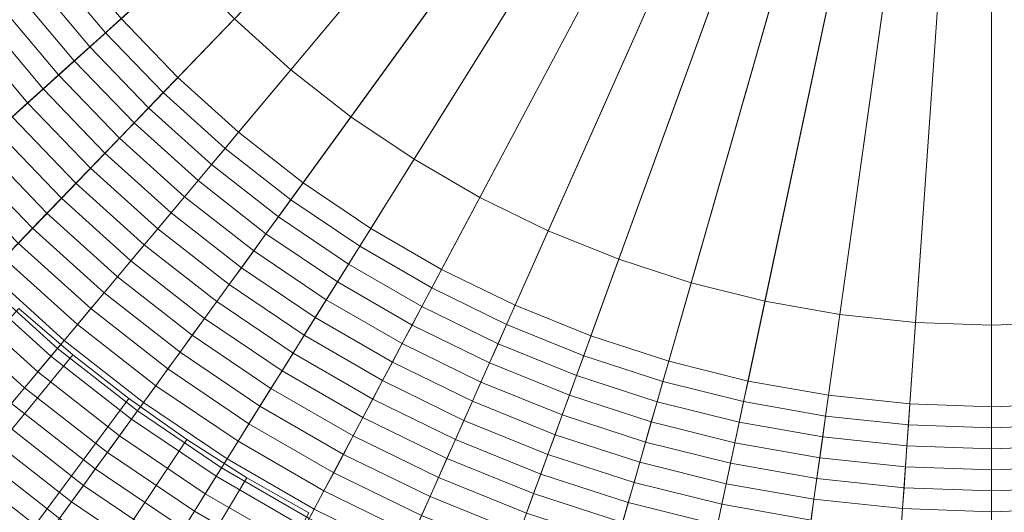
# Model space of a CAD drawing. Header units: centimetres. Extents: x -21.9 to 23.1, y -23 to 22.
# Tile 55 of 192: x -6.1 to 0.7, y -9.3 to -5.9. Entities that reach past the tile are written whole.
import ezdxf

# ---------------------------------------------------------------- set-up
doc = ezdxf.new("R2010")
doc.units = ezdxf.units.CM
doc.header["$LTSCALE"] = 2.54
doc.layers.add('Lucido design-1', color=7, linetype='Continuous')

# ---------------------------------------------------------------- blocks, each defined once
blk = doc.blocks.new('Gruppo-2-1')
at = {"color": 5, "linetype": 'Continuous', "lineweight": 9}
for points in [[(-1.1626, -2.3174, -948.7081), (-1.0323, -2.4347, -948.7081), (-4.2381, -6.2553, -948.7081), (-4.6272, -5.905, -948.7081)], [(-1.0323, -2.4347, -948.7081), (-0.8941, -2.5427, -948.7081), (-3.8256, -6.5776, -948.7081), (-4.2381, -6.2553, -948.7081)], [(-0.8941, -2.5427, -948.7081), (-0.7487, -2.6407, -948.7081), (-3.3916, -6.8704, -948.7081), (-3.8256, -6.5776, -948.7081)], [(-5.4074, -5.9036, -935.9022), (-5.0166, -6.3083, -935.9022), (-1.5703, -2.7396, -936.1081), (-1.7206, -2.5839, -936.1081)], [(-0.7487, -2.6407, -948.7081), (-0.5968, -2.7284, -948.7081), (-2.9383, -7.1321, -948.7081), (-3.3916, -6.8704, -948.7081)], [(-5.0166, -6.3083, -935.9022), (-4.5985, -6.6848, -935.9022), (-1.4095, -2.8843, -936.1081), (-1.5703, -2.7396, -936.1081)], [(-0.5968, -2.7284, -948.7081), (-0.4392, -2.8053, -948.7081), (-2.4678, -7.3616, -948.7081), (-2.9383, -7.1321, -948.7081)], [(-0.4392, -2.8053, -948.7081), (-0.2766, -2.871, -948.7081), (-1.9824, -7.5577, -948.7081), (-2.4678, -7.3616, -948.7081)], [(-4.5985, -6.6848, -935.9022), (-4.1551, -7.0312, -935.9022), (-1.2391, -3.0175, -936.1081), (-1.4095, -2.8843, -936.1081)], [(-0.2766, -2.871, -948.7081), (-0.1098, -2.9252, -948.7081), (-1.4845, -7.7195, -948.7081), (-1.9824, -7.5577, -948.7081)], [(-0.1098, -2.9252, -948.7081), (0.0604, -2.9676, -948.7081), (-0.9766, -7.8461, -948.7081), (-1.4845, -7.7195, -948.7081)], [(0.0604, -2.9676, -948.7081), (0.2331, -2.9981, -948.7081), (-0.461, -7.937, -948.7081), (-0.9766, -7.8461, -948.7081)], [(-4.1551, -7.0312, -935.9022), (-3.6887, -7.3458, -935.9022), (-1.0597, -3.1385, -936.1081), (-1.2391, -3.0175, -936.1081)], [(0.2331, -2.9981, -948.7081), (0.4075, -3.0164, -948.7081), (0.0596, -7.9917, -948.7081), (-0.461, -7.937, -948.7081)], [(0.4075, -3.0164, -948.7081), (0.5828, -3.0225, -948.7081), (0.5828, -8.01, -948.7081), (0.0596, -7.9917, -948.7081)], [(0.5828, -3.0225, -948.7081), (0.758, -3.0164, -948.7081), (1.1059, -7.9917, -948.7081), (0.5828, -8.01, -948.7081)], [(0.5828, -3.0225, -948.7081), (0.5828, -8.01, -948.7081), (0.5828, -8.01, -948.7081)], [(-3.6887, -7.3458, -935.9022), (-3.2015, -7.6271, -935.9022), (-0.8723, -3.2467, -936.1081), (-1.0597, -3.1385, -936.1081)], [(-3.2015, -7.6271, -935.9022), (-2.6958, -7.8737, -935.9022), (-0.6779, -3.3415, -936.1081), (-0.8723, -3.2467, -936.1081)], [(-2.6958, -7.8737, -935.9022), (-2.1741, -8.0845, -935.9022), (-0.4773, -3.4225, -936.1081), (-0.6779, -3.3415, -936.1081)], [(-2.1741, -8.0845, -935.9022), (-1.639, -8.2583, -935.9022), (-0.2716, -3.4894, -936.1081), (-0.4773, -3.4225, -936.1081)], [(-1.639, -8.2583, -935.9022), (-1.0931, -8.3945, -935.9022), (-0.0617, -3.5417, -936.1081), (-0.2716, -3.4894, -936.1081)], [(-1.0931, -8.3945, -935.9022), (-0.5391, -8.4922, -935.9022), (0.1514, -3.5793, -936.1081), (-0.0617, -3.5417, -936.1081)], [(-0.5391, -8.4922, -935.9022), (0.0205, -8.551, -935.9022), (0.3666, -3.6019, -936.1081), (0.1514, -3.5793, -936.1081)], [(0.0205, -8.551, -935.9022), (0.5828, -8.5706, -935.9022), (0.5828, -3.6095, -936.1081), (0.3666, -3.6019, -936.1081)], [(0.5828, -8.5706, -935.9022), (1.145, -8.551, -935.9022), (0.799, -3.6019, -936.1081), (0.5828, -3.6095, -936.1081)], [(0.5828, -8.5706, -935.9022), (0.5828, -3.6095, -936.1081), (0.5828, -3.6095, -936.1081)], [(-5.9124, -4.26, -950.2271), (-5.635, -4.7039, -950.2271), (-7.7076, -6.1019, -950.2271), (-8.0775, -5.51, -950.2271)], [(-5.635, -4.7039, -950.2271), (-5.3273, -5.1275, -950.2271), (-7.2973, -6.6666, -950.2271), (-7.7076, -6.1019, -950.2271)], [(-5.3273, -5.1275, -950.2271), (-4.9908, -5.5285, -950.2271), (-6.8487, -7.2013, -950.2271), (-7.2973, -6.6666, -950.2271)], [(-5.8831, -5.5617, -935.8924), (-5.5149, -6.0004, -935.8924), (-5.4074, -5.9036, -935.9022), (-5.7691, -5.4726, -935.9022)], [(-4.9908, -5.5285, -950.2271), (-4.6272, -5.905, -950.2271), (-6.3638, -7.7034, -950.2271), (-6.8487, -7.2013, -950.2271)], [(-5.997, -5.6507, -935.881), (-5.6224, -6.0971, -935.881), (-5.5149, -6.0004, -935.8924), (-5.8831, -5.5617, -935.8924)], [(-6.1108, -5.7396, -935.8681), (-5.7297, -6.1938, -935.8681), (-5.6224, -6.0971, -935.881), (-5.997, -5.6507, -935.881)], [(-6.2245, -5.8284, -935.8535), (-5.8369, -6.2903, -935.8535), (-5.7297, -6.1938, -935.8681), (-6.1108, -5.7396, -935.8681)], [(-6.3381, -5.9172, -935.8374), (-5.944, -6.3868, -935.8374), (-5.8369, -6.2903, -935.8535), (-6.2245, -5.8284, -935.8535)], [(-6.4515, -6.0058, -935.8197), (-6.051, -6.4831, -935.8197), (-5.944, -6.3868, -935.8374), (-6.3381, -5.9172, -935.8374)], [(-4.6272, -5.905, -950.2271), (-4.2381, -6.2553, -950.2271), (-5.8451, -8.1704, -950.2271), (-6.3638, -7.7034, -950.2271)], [(-5.5149, -6.0004, -935.8924), (-5.1171, -6.4124, -935.8924), (-5.0166, -6.3083, -935.9022), (-5.4074, -5.9036, -935.9022)], [(-4.6272, -5.905, -948.7081), (-4.2381, -6.2553, -948.7081), (-4.2381, -6.2553, -950.2271), (-4.6272, -5.905, -950.2271)], [(-6.5648, -6.0943, -935.8003), (-6.1578, -6.5792, -935.8003), (-6.051, -6.4831, -935.8197), (-6.4515, -6.0058, -935.8197)], [(-5.6224, -6.0971, -935.881), (-5.2175, -6.5164, -935.881), (-5.1171, -6.4124, -935.8924), (-5.5149, -6.0004, -935.8924)], [(-5.7297, -6.1938, -935.8681), (-5.3179, -6.6203, -935.8681), (-5.2175, -6.5164, -935.881), (-5.6224, -6.0971, -935.881)], [(-5.8369, -6.2903, -935.8535), (-5.4181, -6.7241, -935.8535), (-5.3179, -6.6203, -935.8681), (-5.7297, -6.1938, -935.8681)], [(-5.944, -6.3868, -935.8374), (-5.5182, -6.8277, -935.8374), (-5.4181, -6.7241, -935.8535), (-5.8369, -6.2903, -935.8535)], [(-4.2381, -6.2553, -950.2271), (-3.8256, -6.5776, -950.2271), (-5.2951, -8.6002, -950.2271), (-5.8451, -8.1704, -950.2271)], [(-4.2381, -6.2553, -948.7081), (-3.8256, -6.5776, -948.7081), (-3.8256, -6.5776, -950.2271), (-4.2381, -6.2553, -950.2271)], [(-5.1171, -6.4124, -935.8924), (-4.6915, -6.7956, -935.8924), (-4.5985, -6.6848, -935.9022), (-5.0166, -6.3083, -935.9022)], [(-6.051, -6.4831, -935.8197), (-5.6182, -6.9313, -935.8197), (-5.5182, -6.8277, -935.8374), (-5.944, -6.3868, -935.8374)], [(-5.2175, -6.5164, -935.881), (-4.7844, -6.9064, -935.881), (-4.6915, -6.7956, -935.8924), (-5.1171, -6.4124, -935.8924)], [(-6.1578, -6.5792, -935.8003), (-5.718, -7.0346, -935.8003), (-5.6182, -6.9313, -935.8197), (-6.051, -6.4831, -935.8197)], [(-5.3179, -6.6203, -935.8681), (-4.8773, -7.017, -935.8681), (-4.7844, -6.9064, -935.881), (-5.2175, -6.5164, -935.881)], [(-6.2644, -6.6753, -935.7794), (-5.8177, -7.1379, -935.7794), (-5.718, -7.0346, -935.8003), (-6.1578, -6.5792, -935.8003)], [(-5.4181, -6.7241, -935.8535), (-4.97, -7.1275, -935.8535), (-4.8773, -7.017, -935.8681), (-5.3179, -6.6203, -935.8681)], [(-3.8256, -6.5776, -950.2271), (-3.3916, -6.8704, -950.2271), (-4.7164, -8.9905, -950.2271), (-5.2951, -8.6002, -950.2271)], [(-3.8256, -6.5776, -948.7081), (-3.3916, -6.8704, -948.7081), (-3.3916, -6.8704, -950.2271), (-3.8256, -6.5776, -950.2271)], [(-6.3709, -6.7711, -935.7569), (-5.9172, -7.2409, -935.7569), (-5.8177, -7.1379, -935.7794), (-6.2644, -6.6753, -935.7794)], [(-4.6915, -6.7956, -935.8924), (-4.2402, -7.1482, -935.8924), (-4.1551, -7.0312, -935.9022), (-4.5985, -6.6848, -935.9022)], [(-6.4772, -6.8668, -935.7328), (-6.0166, -7.3438, -935.7328), (-5.9172, -7.2409, -935.7569), (-6.3709, -6.7711, -935.7569)], [(-5.5182, -6.8277, -935.8374), (-5.0626, -7.2379, -935.8374), (-4.97, -7.1275, -935.8535), (-5.4181, -6.7241, -935.8535)], [(-5.6182, -6.9313, -935.8197), (-5.1552, -7.3482, -935.8197), (-5.0626, -7.2379, -935.8374), (-5.5182, -6.8277, -935.8374)], [(-4.7844, -6.9064, -935.881), (-4.3252, -7.2652, -935.881), (-4.2402, -7.1482, -935.8924), (-4.6915, -6.7956, -935.8924)], [(-6.5832, -6.9623, -935.7072), (-6.1157, -7.4465, -935.7072), (-6.0166, -7.3438, -935.7328), (-6.4772, -6.8668, -935.7328)], [(-4.8773, -7.017, -935.8681), (-4.4101, -7.382, -935.8681), (-4.3252, -7.2652, -935.881), (-4.7844, -6.9064, -935.881)], [(-3.3916, -6.8704, -950.2271), (-2.9383, -7.1321, -950.2271), (-4.112, -9.3395, -950.2271), (-4.7164, -8.9905, -950.2271)], [(-3.3916, -6.8704, -948.7081), (-2.9383, -7.1321, -948.7081), (-2.9383, -7.1321, -950.2271), (-3.3916, -6.8704, -950.2271)], [(-5.718, -7.0346, -935.8003), (-5.2475, -7.4583, -935.8003), (-5.1552, -7.3482, -935.8197), (-5.6182, -6.9313, -935.8197)], [(-5.8177, -7.1379, -935.7794), (-5.3398, -7.5682, -935.7794), (-5.2475, -7.4583, -935.8003), (-5.718, -7.0346, -935.8003)], [(-4.97, -7.1275, -935.8535), (-4.4949, -7.4987, -935.8535), (-4.4101, -7.382, -935.8681), (-4.8773, -7.017, -935.8681)], [(-4.2402, -7.1482, -935.8924), (-3.7654, -7.4685, -935.8924), (-3.6887, -7.3458, -935.9022), (-4.1551, -7.0312, -935.9022)], [(-5.9172, -7.2409, -935.7569), (-5.4319, -7.6779, -935.7569), (-5.3398, -7.5682, -935.7794), (-5.8177, -7.1379, -935.7794)], [(-5.0626, -7.2379, -935.8374), (-4.5796, -7.6153, -935.8374), (-4.4949, -7.4987, -935.8535), (-4.97, -7.1275, -935.8535)], [(-4.3252, -7.2652, -935.881), (-3.842, -7.5911, -935.881), (-3.7654, -7.4685, -935.8924), (-4.2402, -7.1482, -935.8924)], [(-2.9383, -7.1321, -950.2271), (-2.4678, -7.3616, -950.2271), (-3.4846, -9.6455, -950.2271), (-4.112, -9.3395, -950.2271)], [(-2.9383, -7.1321, -948.7081), (-2.4678, -7.3616, -948.7081), (-2.4678, -7.3616, -950.2271), (-2.9383, -7.1321, -950.2271)], [(-6.0166, -7.3438, -935.7328), (-5.5238, -7.7875, -935.7328), (-5.4319, -7.6779, -935.7569), (-5.9172, -7.2409, -935.7569)], [(-5.1552, -7.3482, -935.8197), (-4.6642, -7.7318, -935.8197), (-4.5796, -7.6153, -935.8374), (-5.0626, -7.2379, -935.8374)], [(-4.4101, -7.382, -935.8681), (-3.9185, -7.7136, -935.8681), (-3.842, -7.5911, -935.881), (-4.3252, -7.2652, -935.881)], [(-6.1157, -7.4465, -935.7072), (-5.6155, -7.8968, -935.7072), (-5.5238, -7.7875, -935.7328), (-6.0166, -7.3438, -935.7328)], [(-5.2475, -7.4583, -935.8003), (-4.7486, -7.8481, -935.8003), (-4.6642, -7.7318, -935.8197), (-5.1552, -7.3482, -935.8197)], [(-4.4949, -7.4987, -935.8535), (-3.995, -7.8359, -935.8535), (-3.9185, -7.7136, -935.8681), (-4.4101, -7.382, -935.8681)], [(-3.7654, -7.4685, -935.8924), (-3.2694, -7.7548, -935.8924), (-3.2015, -7.6271, -935.9022), (-3.6887, -7.3458, -935.9022)], [(-2.4678, -7.3616, -950.2271), (-1.9824, -7.5577, -950.2271), (-2.8374, -9.9069, -950.2271), (-3.4846, -9.6455, -950.2271)], [(-2.4678, -7.3616, -948.7081), (-1.9824, -7.5577, -948.7081), (-1.9824, -7.5577, -950.2271), (-2.4678, -7.3616, -950.2271)], [(-6.2146, -7.5489, -935.6799), (-5.7071, -8.0059, -935.6799), (-5.6155, -7.8968, -935.7072), (-6.1157, -7.4465, -935.7072)], [(-5.3398, -7.5682, -935.7794), (-4.833, -7.9641, -935.7794), (-4.7486, -7.8481, -935.8003), (-5.2475, -7.4583, -935.8003)], [(-4.5796, -7.6153, -935.8374), (-4.0713, -7.9581, -935.8374), (-3.995, -7.8359, -935.8535), (-4.4949, -7.4987, -935.8535)], [(-3.842, -7.5911, -935.881), (-3.3373, -7.8825, -935.881), (-3.2694, -7.7548, -935.8924), (-3.7654, -7.4685, -935.8924)], [(-6.3134, -7.6511, -935.6511), (-5.7984, -8.1148, -935.6511), (-5.7071, -8.0059, -935.6799), (-6.2146, -7.5489, -935.6799)], [(-5.4319, -7.6779, -935.7569), (-4.9172, -8.08, -935.7569), (-4.833, -7.9641, -935.7794), (-5.3398, -7.5682, -935.7794)], [(-1.9824, -7.5577, -950.2271), (-1.4845, -7.7195, -950.2271), (-2.1736, -10.1226, -950.2271), (-2.8374, -9.9069, -950.2271)], [(-1.9824, -7.5577, -948.7081), (-1.4845, -7.7195, -948.7081), (-1.4845, -7.7195, -950.2271), (-1.9824, -7.5577, -950.2271)], [(-6.4119, -7.7531, -935.6207), (-5.8896, -8.2234, -935.6207), (-5.7984, -8.1148, -935.6511), (-6.3134, -7.6511, -935.6511)], [(-4.6642, -7.7318, -935.8197), (-4.1476, -8.0802, -935.8197), (-4.0713, -7.9581, -935.8374), (-4.5796, -7.6153, -935.8374)], [(-3.9185, -7.7136, -935.8681), (-3.4051, -8.01, -935.8681), (-3.3373, -7.8825, -935.881), (-3.842, -7.5911, -935.881)], [(-3.2694, -7.7548, -935.8924), (-2.7546, -8.0059, -935.8924), (-2.6958, -7.8737, -935.9022), (-3.2015, -7.6271, -935.9022)], [(-6.3638, -7.7034, -949.2271), (-5.8451, -8.1704, -949.2271), (-13.6248, -17.4419, -949.2271), (-14.7713, -16.4095, -949.2271)], [(-6.3638, -7.7034, -950.2271), (-5.8451, -8.1704, -950.2271), (-5.8451, -8.1704, -949.2271), (-6.3638, -7.7034, -949.2271)], [(-5.5238, -7.7875, -935.7328), (-5.0012, -8.1957, -935.7328), (-4.9172, -8.08, -935.7569), (-5.4319, -7.6779, -935.7569)], [(-3.995, -7.8359, -935.8535), (-3.4728, -8.1374, -935.8535), (-3.4051, -8.01, -935.8681), (-3.9185, -7.7136, -935.8681)], [(-1.4845, -7.7195, -950.2271), (-0.9766, -7.8461, -950.2271), (-1.4964, -10.2915, -950.2271), (-2.1736, -10.1226, -950.2271)], [(-1.4845, -7.7195, -948.7081), (-0.9766, -7.8461, -948.7081), (-0.9766, -7.8461, -950.2271), (-1.4845, -7.7195, -950.2271)], [(-6.5101, -7.8549, -935.5887), (-5.9805, -8.3318, -935.5887), (-5.8896, -8.2234, -935.6207), (-6.4119, -7.7531, -935.6207)], [(-5.6155, -7.8968, -935.7072), (-5.0851, -8.3112, -935.7072), (-5.0012, -8.1957, -935.7328), (-5.5238, -7.7875, -935.7328)], [(-4.7486, -7.8481, -935.8003), (-4.2238, -8.2021, -935.8003), (-4.1476, -8.0802, -935.8197), (-4.6642, -7.7318, -935.8197)], [(-3.3373, -7.8825, -935.881), (-2.8134, -8.138, -935.881), (-2.7546, -8.0059, -935.8924), (-3.2694, -7.7548, -935.8924)], [(-6.6081, -7.9564, -935.5552), (-6.0712, -8.4399, -935.5552), (-5.9805, -8.3318, -935.5887), (-6.5101, -7.8549, -935.5887)], [(-4.833, -7.9641, -935.7794), (-4.2998, -8.3238, -935.7794), (-4.2238, -8.2021, -935.8003), (-4.7486, -7.8481, -935.8003)], [(-4.0713, -7.9581, -935.8374), (-3.5405, -8.2646, -935.8374), (-3.4728, -8.1374, -935.8535), (-3.995, -7.8359, -935.8535)], [(-0.9766, -7.8461, -950.2271), (-0.461, -7.937, -950.2271), (-0.809, -10.4127, -950.2271), (-1.4964, -10.2915, -950.2271)], [(-0.9766, -7.8461, -948.7081), (-0.461, -7.937, -948.7081), (-0.461, -7.937, -950.2271), (-0.9766, -7.8461, -950.2271)], [(-14.2517, -16.8773, -949.2271), (-13.4305, -17.5852, -949.2271), (-5.74, -8.2144, -949.2271), (-6.1105, -7.8949, -949.2271)], [(-6.1105, -7.8949, -1010.9271), (-5.74, -8.2144, -1010.9271), (-13.1775, -17.277, -1010.9271), (-13.9838, -16.5818, -1010.9271)], [(-6.1105, -7.8949, -949.2271), (-5.74, -8.2144, -949.2271), (-5.74, -8.2144, -1010.9271), (-6.1105, -7.8949, -1010.9271)], [(-5.7071, -8.0059, -935.6799), (-5.1689, -8.4264, -935.6799), (-5.0851, -8.3112, -935.7072), (-5.6155, -7.8968, -935.7072)], [(-3.4051, -8.01, -935.8681), (-2.8722, -8.2699, -935.8681), (-2.8134, -8.138, -935.881), (-3.3373, -7.8825, -935.881)], [(-2.7546, -8.0059, -935.8924), (-2.2236, -8.2204, -935.8924), (-2.1741, -8.0845, -935.9022), (-2.6958, -7.8737, -935.9022)], [(-6.7059, -8.0576, -935.5201), (-6.1616, -8.5476, -935.5201), (-6.0712, -8.4399, -935.5552), (-6.6081, -7.9564, -935.5552)], [(-4.9172, -8.08, -935.7569), (-4.3757, -8.4453, -935.7569), (-4.2998, -8.3238, -935.7794), (-4.833, -7.9641, -935.7794)], [(-4.1476, -8.0802, -935.8197), (-3.608, -8.3917, -935.8197), (-3.5405, -8.2646, -935.8374), (-4.0713, -7.9581, -935.8374)], [(-0.461, -7.937, -950.2271), (0.0596, -7.9917, -950.2271), (-0.1148, -10.4856, -950.2271), (-0.809, -10.4127, -950.2271)], [(-0.461, -7.937, -948.7081), (0.0596, -7.9917, -948.7081), (0.0596, -7.9917, -950.2271), (-0.461, -7.937, -950.2271)], [(0.0596, -7.9917, -950.2271), (0.5828, -8.01, -950.2271), (0.5828, -10.51, -950.2271), (-0.1148, -10.4856, -950.2271)], [(0.0596, -7.9917, -948.7081), (0.5828, -8.01, -948.7081), (0.5828, -8.01, -950.2271), (0.0596, -7.9917, -950.2271)], [(0.5828, -8.01, -950.2271), (1.1059, -7.9917, -950.2271), (1.2803, -10.4856, -950.2271), (0.5828, -10.51, -950.2271)], [(0.5828, -8.01, -948.7081), (1.1059, -7.9917, -948.7081), (1.1059, -7.9917, -950.2271), (0.5828, -8.01, -950.2271)], [(-5.7984, -8.1148, -935.6511), (-5.2524, -8.5414, -935.6511), (-5.1689, -8.4264, -935.6799), (-5.7071, -8.0059, -935.6799)], [(-3.4728, -8.1374, -935.8535), (-2.9309, -8.4017, -935.8535), (-2.8722, -8.2699, -935.8681), (-3.4051, -8.01, -935.8681)], [(-2.8134, -8.138, -935.881), (-2.2731, -8.3563, -935.881), (-2.2236, -8.2204, -935.8924), (-2.7546, -8.0059, -935.8924)], [(0.5828, -8.01, -950.2271), (0.5828, -10.51, -950.2271), (0.5828, -10.51, -950.2271)], [(0.5828, -8.01, -948.7081), (0.5828, -8.01, -950.2271), (0.5828, -8.01, -950.2271)], [(-5.8896, -8.2234, -935.6207), (-5.3357, -8.6561, -935.6207), (-5.2524, -8.5414, -935.6511), (-5.7984, -8.1148, -935.6511)], [(-5.0012, -8.1957, -935.7328), (-4.4515, -8.5665, -935.7328), (-4.3757, -8.4453, -935.7569), (-4.9172, -8.08, -935.7569)], [(-4.2238, -8.2021, -935.8003), (-3.6755, -8.5186, -935.8003), (-3.608, -8.3917, -935.8197), (-4.1476, -8.0802, -935.8197)], [(-2.2236, -8.2204, -935.8924), (-1.6789, -8.3974, -935.8924), (-1.639, -8.2583, -935.9022), (-2.1741, -8.0845, -935.9022)], [(-5.8451, -8.1704, -949.2271), (-5.2951, -8.6002, -949.2271), (-12.409, -18.3917, -949.2271), (-13.6248, -17.4419, -949.2271)], [(-5.8451, -8.1704, -950.2271), (-5.2951, -8.6002, -950.2271), (-5.2951, -8.6002, -949.2271), (-5.8451, -8.1704, -949.2271)], [(-5.0851, -8.3112, -935.7072), (-4.5271, -8.6876, -935.7072), (-4.4515, -8.5665, -935.7328), (-5.0012, -8.1957, -935.7328)], [(-3.5405, -8.2646, -935.8374), (-2.9895, -8.5334, -935.8374), (-2.9309, -8.4017, -935.8535), (-3.4728, -8.1374, -935.8535)], [(-2.8722, -8.2699, -935.8681), (-2.3225, -8.492, -935.8681), (-2.2731, -8.3563, -935.881), (-2.8134, -8.138, -935.881)], [(-13.4305, -17.5852, -949.2271), (-12.5758, -18.2522, -949.2271), (-5.3544, -8.5153, -949.2271), (-5.74, -8.2144, -949.2271)], [(-5.74, -8.2144, -1010.9271), (-5.3544, -8.5153, -1010.9271), (-12.3382, -17.9319, -1010.9271), (-13.1775, -17.277, -1010.9271)], [(-5.9805, -8.3318, -935.5887), (-5.4189, -8.7705, -935.5887), (-5.3357, -8.6561, -935.6207), (-5.8896, -8.2234, -935.6207)], [(-5.74, -8.2144, -949.2271), (-5.3544, -8.5153, -949.2271), (-5.3544, -8.5153, -1010.9271), (-5.74, -8.2144, -1010.9271)], [(-4.2998, -8.3238, -935.7794), (-3.7429, -8.6453, -935.7794), (-3.6755, -8.5186, -935.8003), (-4.2238, -8.2021, -935.8003)], [(-3.608, -8.3917, -935.8197), (-3.048, -8.6649, -935.8197), (-2.9895, -8.5334, -935.8374), (-3.5405, -8.2646, -935.8374)], [(-2.2731, -8.3563, -935.881), (-1.7188, -8.5364, -935.881), (-1.6789, -8.3974, -935.8924), (-2.2236, -8.2204, -935.8924)], [(-1.6789, -8.3974, -935.8924), (-1.1232, -8.536, -935.8924), (-1.0931, -8.3945, -935.9022), (-1.639, -8.2583, -935.9022)], [(-6.0712, -8.4399, -935.5552), (-5.5018, -8.8847, -935.5552), (-5.4189, -8.7705, -935.5887), (-5.9805, -8.3318, -935.5887)], [(-5.1689, -8.4264, -935.6799), (-4.6026, -8.8084, -935.6799), (-4.5271, -8.6876, -935.7072), (-5.0851, -8.3112, -935.7072)], [(-4.3757, -8.4453, -935.7569), (-3.8101, -8.7718, -935.7569), (-3.7429, -8.6453, -935.7794), (-4.2998, -8.3238, -935.7794)], [(-2.9309, -8.4017, -935.8535), (-2.3718, -8.6276, -935.8535), (-2.3225, -8.492, -935.8681), (-2.8722, -8.2699, -935.8681)], [(-3.6755, -8.5186, -935.8003), (-3.1065, -8.7962, -935.8003), (-3.048, -8.6649, -935.8197), (-3.608, -8.3917, -935.8197)], [(-2.3225, -8.492, -935.8681), (-1.7586, -8.6752, -935.8681), (-1.7188, -8.5364, -935.881), (-2.2731, -8.3563, -935.881)], [(-1.7188, -8.5364, -935.881), (-1.1533, -8.6774, -935.881), (-1.1232, -8.536, -935.8924), (-1.6789, -8.3974, -935.8924)], [(-1.1232, -8.536, -935.8924), (-0.5592, -8.6354, -935.8924), (-0.5391, -8.4922, -935.9022), (-1.0931, -8.3945, -935.9022)], [(-6.1616, -8.5476, -935.5201), (-5.5845, -8.9985, -935.5201), (-5.5018, -8.8847, -935.5552), (-6.0712, -8.4399, -935.5552)], [(-5.2524, -8.5414, -935.6511), (-4.6779, -8.9289, -935.6511), (-4.6026, -8.8084, -935.6799), (-5.1689, -8.4264, -935.6799)], [(-4.4515, -8.5665, -935.7328), (-3.8773, -8.8981, -935.7328), (-3.8101, -8.7718, -935.7569), (-4.3757, -8.4453, -935.7569)], [(-2.9895, -8.5334, -935.8374), (-2.4211, -8.763, -935.8374), (-2.3718, -8.6276, -935.8535), (-2.9309, -8.4017, -935.8535)], [(-12.5758, -18.2522, -949.2271), (-11.6895, -18.8767, -949.2271), (-4.9545, -8.7971, -949.2271), (-5.3544, -8.5153, -949.2271)], [(-5.3544, -8.5153, -1010.9271), (-4.9545, -8.7971, -1010.9271), (-11.4679, -18.5451, -1010.9271), (-12.3382, -17.9319, -1010.9271)], [(-5.3544, -8.5153, -949.2271), (-4.9545, -8.7971, -949.2271), (-4.9545, -8.7971, -1010.9271), (-5.3544, -8.5153, -1010.9271)], [(-3.7429, -8.6453, -935.7794), (-3.1648, -8.9273, -935.7794), (-3.1065, -8.7962, -935.8003), (-3.6755, -8.5186, -935.8003)], [(-3.048, -8.6649, -935.8197), (-2.4703, -8.8983, -935.8197), (-2.4211, -8.763, -935.8374), (-2.9895, -8.5334, -935.8374)], [(-2.3718, -8.6276, -935.8535), (-1.7983, -8.8139, -935.8535), (-1.7586, -8.6752, -935.8681), (-2.3225, -8.492, -935.8681)], [(-1.7586, -8.6752, -935.8681), (-1.1833, -8.8187, -935.8681), (-1.1533, -8.6774, -935.881), (-1.7188, -8.5364, -935.881)], [(-1.1533, -8.6774, -935.881), (-0.5793, -8.7786, -935.881), (-0.5592, -8.6354, -935.8924), (-1.1232, -8.536, -935.8924)], [(-0.5592, -8.6354, -935.8924), (0.0104, -8.6953, -935.8924), (0.0205, -8.551, -935.9022), (-0.5391, -8.4922, -935.9022)], [(-5.2951, -8.6002, -949.2271), (-4.7164, -8.9905, -949.2271), (-11.13, -19.2544, -949.2271), (-12.409, -18.3917, -949.2271)], [(-6.2518, -8.6551, -935.4834), (-5.667, -9.112, -935.4834), (-5.5845, -8.9985, -935.5201), (-6.1616, -8.5476, -935.5201)], [(-5.3357, -8.6561, -935.6207), (-4.7531, -9.0491, -935.6207), (-4.6779, -8.9289, -935.6511), (-5.2524, -8.5414, -935.6511)], [(-5.2951, -8.6002, -950.2271), (-4.7164, -8.9905, -950.2271), (-4.7164, -8.9905, -949.2271), (-5.2951, -8.6002, -949.2271)], [(-4.5271, -8.6876, -935.7072), (-3.9443, -9.0241, -935.7072), (-3.8773, -8.8981, -935.7328), (-4.4515, -8.5665, -935.7328)], [(0.0104, -8.6953, -935.8924), (0.5828, -8.7153, -935.8924), (0.5828, -8.5706, -935.9022), (0.0205, -8.551, -935.9022)], [(0.5828, -8.7153, -935.8924), (1.1551, -8.6953, -935.8924), (1.145, -8.551, -935.9022), (0.5828, -8.5706, -935.9022)], [(0.5828, -8.7153, -935.8924), (0.5828, -8.5706, -935.9022), (0.5828, -8.5706, -935.9022)], [(-6.3417, -8.7623, -935.4452), (-5.7492, -9.2252, -935.4452), (-5.667, -9.112, -935.4834), (-6.2518, -8.6551, -935.4834)], [(-5.4189, -8.7705, -935.5887), (-4.828, -9.1691, -935.5887), (-4.7531, -9.0491, -935.6207), (-5.3357, -8.6561, -935.6207)], [(-3.8101, -8.7718, -935.7569), (-3.2231, -9.0581, -935.7569), (-3.1648, -8.9273, -935.7794), (-3.7429, -8.6453, -935.7794)], [(-3.1065, -8.7962, -935.8003), (-2.5195, -9.0333, -935.8003), (-2.4703, -8.8983, -935.8197), (-3.048, -8.6649, -935.8197)], [(-2.4211, -8.763, -935.8374), (-1.8381, -8.9525, -935.8374), (-1.7983, -8.8139, -935.8535), (-2.3718, -8.6276, -935.8535)], [(-0.5793, -8.7786, -935.881), (0.0003, -8.8395, -935.881), (0.0104, -8.6953, -935.8924), (-0.5592, -8.6354, -935.8924)], [(-4.6026, -8.8084, -935.6799), (-4.0111, -9.1499, -935.6799), (-3.9443, -9.0241, -935.7072), (-4.5271, -8.6876, -935.7072)], [(-1.7983, -8.8139, -935.8535), (-1.2133, -8.9598, -935.8535), (-1.1833, -8.8187, -935.8681), (-1.7586, -8.6752, -935.8681)], [(-1.1833, -8.8187, -935.8681), (-0.5994, -8.9216, -935.8681), (-0.5793, -8.7786, -935.881), (-1.1533, -8.6774, -935.881)], [(0.0003, -8.8395, -935.881), (0.5828, -8.8598, -935.881), (0.5828, -8.7153, -935.8924), (0.0104, -8.6953, -935.8924)], [(0.5828, -8.8598, -935.881), (1.1652, -8.8395, -935.881), (1.1551, -8.6953, -935.8924), (0.5828, -8.7153, -935.8924)], [(0.5828, -8.8598, -935.881), (0.5828, -8.7153, -935.8924), (0.5828, -8.7153, -935.8924)], [(-11.6895, -18.8767, -949.2271), (-10.7737, -19.4571, -949.2271), (-4.5413, -9.059, -949.2271), (-4.9545, -8.7971, -949.2271)], [(-4.9545, -8.7971, -1010.9271), (-4.5413, -9.059, -1010.9271), (-10.5687, -19.115, -1010.9271), (-11.4679, -18.5451, -1010.9271)], [(-6.4314, -8.8691, -935.4055), (-5.8312, -9.338, -935.4055), (-5.7492, -9.2252, -935.4452), (-6.3417, -8.7623, -935.4452)], [(-5.5018, -8.8847, -935.5552), (-4.9028, -9.2887, -935.5552), (-4.828, -9.1691, -935.5887), (-5.4189, -8.7705, -935.5887)], [(-4.9545, -8.7971, -949.2271), (-4.5413, -9.059, -949.2271), (-4.5413, -9.059, -1010.9271), (-4.9545, -8.7971, -1010.9271)], [(-3.8773, -8.8981, -935.7328), (-3.2813, -9.1888, -935.7328), (-3.2231, -9.0581, -935.7569), (-3.8101, -8.7718, -935.7569)], [(-3.1648, -8.9273, -935.7794), (-2.5686, -9.1682, -935.7794), (-2.5195, -9.0333, -935.8003), (-3.1065, -8.7962, -935.8003)], [(-2.4703, -8.8983, -935.8197), (-1.8777, -9.0908, -935.8197), (-1.8381, -8.9525, -935.8374), (-2.4211, -8.763, -935.8374)], [(-0.5994, -8.9216, -935.8681), (-0.0098, -8.9836, -935.8681), (0.0003, -8.8395, -935.881), (-0.5793, -8.7786, -935.881)], [(-6.5207, -8.9756, -935.3642), (-5.9129, -9.4505, -935.3642), (-5.8312, -9.338, -935.4055), (-6.4314, -8.8691, -935.4055)], [(-4.6779, -8.9289, -935.6511), (-4.0779, -9.2753, -935.6511), (-4.0111, -9.1499, -935.6799), (-4.6026, -8.8084, -935.6799)], [(-1.8381, -8.9525, -935.8374), (-1.2433, -9.1008, -935.8374), (-1.2133, -8.9598, -935.8535), (-1.7983, -8.8139, -935.8535)], [(-1.2133, -8.9598, -935.8535), (-0.6195, -9.0645, -935.8535), (-0.5994, -8.9216, -935.8681), (-1.1833, -8.8187, -935.8681)], [(-0.0098, -8.9836, -935.8681), (0.5828, -9.0043, -935.8681), (0.5828, -8.8598, -935.881), (0.0003, -8.8395, -935.881)], [(0.5828, -9.0043, -935.8681), (1.1753, -8.9836, -935.8681), (1.1652, -8.8395, -935.881), (0.5828, -8.8598, -935.881)], [(0.5828, -9.0043, -935.8681), (0.5828, -8.8598, -935.881), (0.5828, -8.8598, -935.881)], [(-5.5845, -8.9985, -935.5201), (-4.9774, -9.4081, -935.5201), (-4.9028, -9.2887, -935.5552), (-5.5018, -8.8847, -935.5552)], [(-4.7531, -9.0491, -935.6207), (-4.1444, -9.4005, -935.6207), (-4.0779, -9.2753, -935.6511), (-4.6779, -8.9289, -935.6511)], [(-3.9443, -9.0241, -935.7072), (-3.3393, -9.3191, -935.7072), (-3.2813, -9.1888, -935.7328), (-3.8773, -8.8981, -935.7328)], [(-3.2231, -9.0581, -935.7569), (-2.6175, -9.3028, -935.7569), (-2.5686, -9.1682, -935.7794), (-3.1648, -8.9273, -935.7794)], [(-2.5195, -9.0333, -935.8003), (-1.9174, -9.229, -935.8003), (-1.8777, -9.0908, -935.8197), (-2.4703, -8.8983, -935.8197)], [(-0.6195, -9.0645, -935.8535), (-0.0198, -9.1275, -935.8535), (-0.0098, -8.9836, -935.8681), (-0.5994, -8.9216, -935.8681)], [(-4.7164, -8.9905, -949.2271), (-4.112, -9.3395, -949.2271), (-9.794, -20.0258, -949.2271), (-11.13, -19.2544, -949.2271)], [(-6.6098, -9.0817, -935.3213), (-5.9943, -9.5626, -935.3213), (-5.9129, -9.4505, -935.3642), (-6.5207, -8.9756, -935.3642)], [(-5.667, -9.112, -935.4834), (-5.0517, -9.527, -935.4834), (-4.9774, -9.4081, -935.5201), (-5.5845, -8.9985, -935.5201)], [(-4.7164, -8.9905, -950.2271), (-4.112, -9.3395, -950.2271), (-4.112, -9.3395, -949.2271), (-4.7164, -8.9905, -949.2271)], [(-1.8777, -9.0908, -935.8197), (-1.2732, -9.2415, -935.8197), (-1.2433, -9.1008, -935.8374), (-1.8381, -8.9525, -935.8374)], [(-1.2433, -9.1008, -935.8374), (-0.6396, -9.2072, -935.8374), (-0.6195, -9.0645, -935.8535), (-1.2133, -8.9598, -935.8535)], [(-0.0198, -9.1275, -935.8535), (0.5828, -9.1486, -935.8535), (0.5828, -9.0043, -935.8681), (-0.0098, -8.9836, -935.8681)], [(0.5828, -9.1486, -935.8535), (1.1854, -9.1275, -935.8535), (1.1753, -8.9836, -935.8681), (0.5828, -9.0043, -935.8681)], [(0.5828, -9.1486, -935.8535), (0.5828, -9.0043, -935.8681), (0.5828, -9.0043, -935.8681)], [(-10.7737, -19.4571, -949.2271), (-9.8302, -19.9914, -949.2271), (-4.1156, -9.3, -949.2271), (-4.5413, -9.059, -949.2271)], [(-4.5413, -9.059, -1010.9271), (-4.1156, -9.3, -1010.9271), (-9.6422, -19.6396, -1010.9271), (-10.5687, -19.115, -1010.9271)], [(-4.828, -9.1691, -935.5887), (-4.2108, -9.5254, -935.5887), (-4.1444, -9.4005, -935.6207), (-4.7531, -9.0491, -935.6207)], [(-4.5413, -9.059, -949.2271), (-4.1156, -9.3, -949.2271), (-4.1156, -9.3, -1010.9271), (-4.5413, -9.059, -1010.9271)], [(-4.0111, -9.1499, -935.6799), (-3.3973, -9.4493, -935.6799), (-3.3393, -9.3191, -935.7072), (-3.9443, -9.0241, -935.7072)], [(-3.2813, -9.1888, -935.7328), (-2.6665, -9.4372, -935.7328), (-2.6175, -9.3028, -935.7569), (-3.2231, -9.0581, -935.7569)], [(-2.5686, -9.1682, -935.7794), (-1.9569, -9.3669, -935.7794), (-1.9174, -9.229, -935.8003), (-2.5195, -9.0333, -935.8003)], [(-0.6396, -9.2072, -935.8374), (-0.0299, -9.2713, -935.8374), (-0.0198, -9.1275, -935.8535), (-0.6195, -9.0645, -935.8535)], [(-6.6985, -9.1875, -935.277), (-6.0755, -9.6743, -935.277), (-5.9943, -9.5626, -935.3213), (-6.6098, -9.0817, -935.3213)], [(-5.7492, -9.2252, -935.4452), (-5.1258, -9.6457, -935.4452), (-5.0517, -9.527, -935.4834), (-5.667, -9.112, -935.4834)], [(-1.9174, -9.229, -935.8003), (-1.3031, -9.3821, -935.8003), (-1.2732, -9.2415, -935.8197), (-1.8777, -9.0908, -935.8197)], [(-1.2732, -9.2415, -935.8197), (-0.6596, -9.3497, -935.8197), (-0.6396, -9.2072, -935.8374), (-1.2433, -9.1008, -935.8374)], [(-0.0299, -9.2713, -935.8374), (0.5828, -9.2927, -935.8374), (0.5828, -9.1486, -935.8535), (-0.0198, -9.1275, -935.8535)], [(0.5828, -9.2927, -935.8374), (1.1954, -9.2713, -935.8374), (1.1854, -9.1275, -935.8535), (0.5828, -9.1486, -935.8535)], [(-6.7869, -9.2929, -935.2311), (-6.1563, -9.7856, -935.2311), (-6.0755, -9.6743, -935.277), (-6.6985, -9.1875, -935.277)], [(-4.9028, -9.2887, -935.5552), (-4.2771, -9.65, -935.5552), (-4.2108, -9.5254, -935.5887), (-4.828, -9.1691, -935.5887)], [(-4.0779, -9.2753, -935.6511), (-3.4551, -9.5791, -935.6511), (-3.3973, -9.4493, -935.6799), (-4.0111, -9.1499, -935.6799)], [(-3.3393, -9.3191, -935.7072), (-2.7153, -9.5713, -935.7072), (-2.6665, -9.4372, -935.7328), (-3.2813, -9.1888, -935.7328)], [(-2.6175, -9.3028, -935.7569), (-1.9964, -9.5046, -935.7569), (-1.9569, -9.3669, -935.7794), (-2.5686, -9.1682, -935.7794)], [(-0.6596, -9.3497, -935.8197), (-0.0399, -9.4149, -935.8197), (-0.0299, -9.2713, -935.8374), (-0.6396, -9.2072, -935.8374)], [(0.5828, -9.2927, -935.8374), (0.5828, -9.1486, -935.8535), (0.5828, -9.1486, -935.8535)], [(-5.8312, -9.338, -935.4055), (-5.1997, -9.7639, -935.4055), (-5.1258, -9.6457, -935.4452), (-5.7492, -9.2252, -935.4452)], [(-4.1444, -9.4005, -935.6207), (-3.5127, -9.7086, -935.6207), (-3.4551, -9.5791, -935.6511), (-4.0779, -9.2753, -935.6511)], [(-1.9569, -9.3669, -935.7794), (-1.3329, -9.5225, -935.7794), (-1.3031, -9.3821, -935.8003), (-1.9174, -9.229, -935.8003)], [(-1.3031, -9.3821, -935.8003), (-0.6796, -9.4921, -935.8003), (-0.6596, -9.3497, -935.8197), (-1.2732, -9.2415, -935.8197)], [(-0.0399, -9.4149, -935.8197), (0.5828, -9.4366, -935.8197), (0.5828, -9.2927, -935.8374), (-0.0299, -9.2713, -935.8374)], [(0.5828, -9.4366, -935.8197), (1.2055, -9.4149, -935.8197), (1.1954, -9.2713, -935.8374), (0.5828, -9.2927, -935.8374)], [(-4.9774, -9.4081, -935.5201), (-4.3431, -9.7742, -935.5201), (-4.2771, -9.65, -935.5552), (-4.9028, -9.2887, -935.5552)], [(0.5828, -9.4366, -935.8197), (0.5828, -9.2927, -935.8374), (0.5828, -9.2927, -935.8374)]]:
    blk.add_3dface(points, dxfattribs=at)

msp = doc.modelspace()

# ---------------------------------------------------------------- block references
at = {"layer": 'Lucido design-1', "color": 5, "true_color": 0x0000ff}
msp.add_blockref('Gruppo-2-1', (0, 0), dxfattribs=at)

doc.saveas('drawing.dxf')
